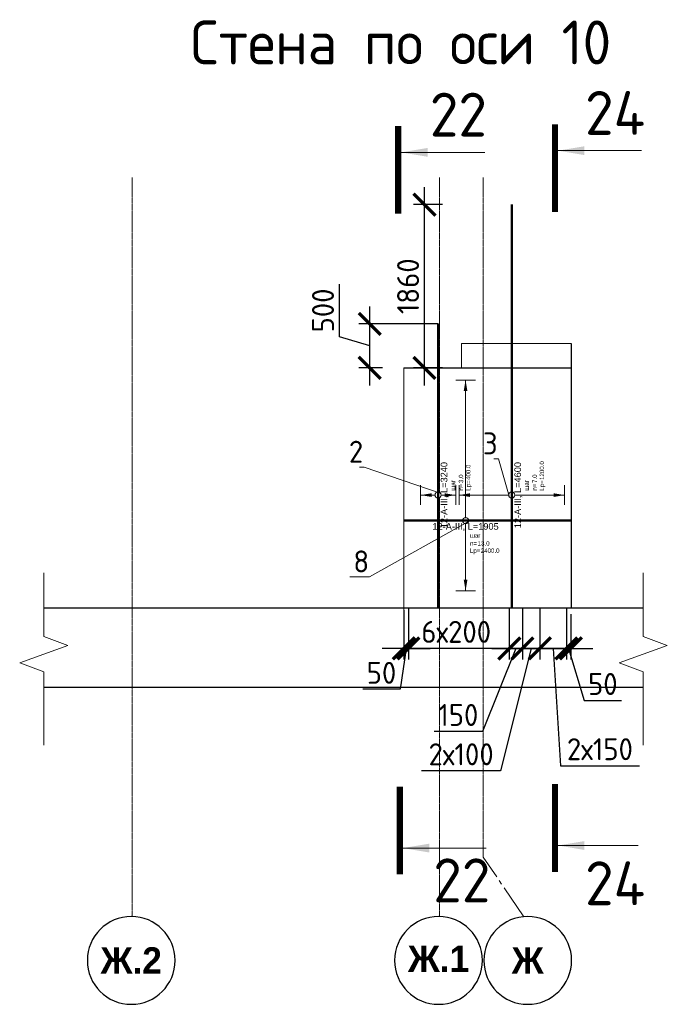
# Model space of a CAD drawing. Header units: millimetres. Extents: x 376598 to 1249954, y -318491 to -22134.
# Tile 175 of 256: x 641725 to 649101, y -135054 to -123835. Entities that reach past the tile are written whole.
import ezdxf
from ezdxf import colors
from ezdxf.entities.mleader import LeaderData, LeaderLine
from ezdxf.enums import TextEntityAlignment as Align
from ezdxf.math import Vec2, Vec3

# ---------------------------------------------------------------- set-up
doc = ezdxf.new("R2010")
doc.units = ezdxf.units.MM
doc.set_wipeout_variables(frame=1)
doc.linetypes.add('______5', pattern=[1100, 800, -100, 100, -100])
doc.linetypes.add('осевая', pattern=[50.8, 31.75, -6.35, 6.35, -6.35])
for name, color, linetype, lineweight in [('Standard', 7, 'Continuous', 25), ('АрмСтер', 2, 'Continuous', 50), ('Оси', 40, '______5', 18), ('подоснова', 151, 'Continuous', 5), ('РАЗМЕРЫ', 1, 'Continuous', 9), ('Узлы', 7, 'Continuous', 0)]:
    doc.layers.add(name, color=color, linetype=linetype, lineweight=lineweight)
doc.layers.add('АрмСтер_атрибуты', color=2, linetype='Continuous', lineweight=0, plot=False)
doc.styles.add('Century Gothic', font='GOTHIC.TTF')
doc.styles.add('GOST-2.304_Type-B', font='GOST_Common.ttf')
doc.styles.get("Standard").update_dxf_attribs({"font": 'arial.ttf'})
doc.styles.add('Аннотативный', font='arial.ttf')
doc.dimstyles.new('СПДС', dxfattribs={"dimscale": 100, "dimtxt": 2.5, "dimasz": 2.5, "dimexe": 1.25, "dimexo": 0, "dimtad": 1, "dimdec": 0, "dimtxsty": 'GOST-2.304_Type-B', "dimblk": 'ARCHTICK', "dimcen": 2.5, "dimdle": 2, "dimadec": 0, "dimazin": 2, "dimtfac": 0.75, "dimtdec": 0, "dimtmove": 1, "dimatfit": 3, "dimfxl": 1, "dimtolj": 1, "dimarcsym": 1})

# ---------------------------------------------------------------- blocks, each defined once
blk = doc.blocks.new('NSY101')
at = {"color": 0, "linetype": 'ByBlock', "lineweight": -2}
blk.add_circle((0, 0), 50, dxfattribs=at)
blk = doc.blocks.new('*U663')
at = {"layer": 'РАЗМЕРЫ'}
for p, q in [((112, 600), (-112, 600)), ((112, -600), (-112, -600))]:
    blk.add_line(p, q, dxfattribs=at)
at = {"layer": 'РАЗМЕРЫ', "ltscale": 15}
blk.add_line((0, -600), (0, 600), dxfattribs=at)
at = {"layer": 'РАЗМЕРЫ'}
for points in [[(0, 600), (21, 475), (-21, 475)], [(0, -600), (21, -475), (-21, -475)]]:
    blk.add_solid(points, dxfattribs=at)
at = {"layer": 'АрмСтер_атрибуты', "color": 215, "ltscale": 15, "style": 'Аннотативный'}
for s, p in [('шаг', (51, -194)), ('Lр=', (50, -368)), ('n=', (51, -285))]:
    blk.add_text(s, height=50, dxfattribs=at).set_placement(p)
at = {"layer": 'АрмСтер_атрибуты', "style": 'Аннотативный', "flags": 8}
blk.add_attdef('ПОЗ', (110, 30), '', height=75, dxfattribs=at)
at = {"layer": 'АрмСтер_атрибуты', "color": 215, "style": 'Аннотативный'}
for tag, p, flags in [('ШАГ', (191, -194), 10), ('КОЛ', (138, -285), 8), ('ШИРИНА', (173, -368), 8)]:
    blk.add_attdef(tag, p, '', height=50, dxfattribs=dict(at, flags=flags))
at = {"layer": 'АрмСтер_атрибуты', "flags": 9}
for tag, p in [('МАССА', (-2096, -410)), ('ОБОЗНАЧЕНИЕ', (-2096, -524))]:
    blk.add_attdef(tag, p, '', height=75, dxfattribs=at)
at = {"linetype": 'Continuous', "lineweight": 0}
blk.add_wipeout([(35, 0), (28, 21), (11, 33), (-11, 33), (-28, 21), (-35, 0), (-28, -21), (-11, -33), (11, -33), (28, -21)], dxfattribs=at)
at = {"color": 0, "linetype": 'ByBlock', "lineweight": -2, "ltscale": 100}
blk.add_line((-1290, 0), (3310, 0), dxfattribs=at)
at = {"layer": 'РАЗМЕРЫ'}
blk.add_circle((0, 0), 35, dxfattribs=at)
at = {"layer": 'АрмСтер_атрибуты', "style": 'Аннотативный', "flags": 8}
blk.add_attdef('НАИМЕНОВАНИЕ', text='', height=75, dxfattribs=at).set_placement((0, -29), align=Align.TOP_CENTER)
blk = doc.blocks.new('*U844')
at = {"layer": 'РАЗМЕРЫ'}
for p, q in [((112, 200), (-112, 200)), ((112, -200), (-112, -200))]:
    blk.add_line(p, q, dxfattribs=at)
at = {"layer": 'РАЗМЕРЫ', "ltscale": 15}
blk.add_line((0, -200), (0, 200), dxfattribs=at)
at = {"layer": 'РАЗМЕРЫ'}
for points in [[(0, 200), (21, 75), (-21, 75)], [(0, -200), (21, -75), (-21, -75)]]:
    blk.add_solid(points, dxfattribs=at)
at = {"layer": 'АрмСтер_атрибуты', "color": 215, "ltscale": 15, "style": 'Аннотативный'}
for s, p in [('шаг', (51, -194)), ('Lр=', (50, -368)), ('n=', (51, -285))]:
    blk.add_text(s, height=50, dxfattribs=at).set_placement(p)
at = {"layer": 'АрмСтер_атрибуты', "flags": 9}
for tag, p in [('МАССА', (-2096, 1590)), ('ОБОЗНАЧЕНИЕ', (-2096, 1476))]:
    blk.add_attdef(tag, p, '', height=75, dxfattribs=at)
at = {"layer": 'АрмСтер_атрибуты', "style": 'Аннотативный', "flags": 8}
blk.add_attdef('ПОЗ', (110, 30), '', height=75, dxfattribs=at)
at = {"layer": 'АрмСтер_атрибуты', "color": 215, "style": 'Аннотативный'}
for tag, p, flags in [('ШАГ', (191, -194), 10), ('КОЛ', (138, -285), 8), ('ШИРИНА', (173, -368), 8)]:
    blk.add_attdef(tag, p, '', height=50, dxfattribs=dict(at, flags=flags))
at = {"linetype": 'Continuous', "lineweight": 0}
blk.add_wipeout([(35, 0), (28, 21), (11, 33), (-11, 33), (-28, 21), (-35, 0), (-28, -21), (-11, -33), (11, -33), (28, -21)], dxfattribs=at)
at = {"color": 0, "linetype": 'ByBlock', "lineweight": -2, "ltscale": 100}
blk.add_line((-1290, 0), (1950, 0), dxfattribs=at)
at = {"layer": 'РАЗМЕРЫ'}
blk.add_circle((0, 0), 35, dxfattribs=at)
at = {"layer": 'АрмСтер_атрибуты', "style": 'Аннотативный', "flags": 8}
blk.add_attdef('НАИМЕНОВАНИЕ', text='', height=75, dxfattribs=at).set_placement((0, -29), align=Align.TOP_CENTER)
blk = doc.blocks.new('_None')
blk = doc.blocks.new('_ArchTick')
at = {"color": 0, "linetype": 'ByBlock', "const_width": 0.15}
blk.add_lwpolyline([(-0.5, -0.5), (0.5, 0.5)], dxfattribs=at)
blk = doc.blocks.new('*D842')
at = {"layer": 'DEFPOINTS', "color": 0, "lineweight": 0, "transparency": 16777216}
for p in [(645712, -127302), (646491, -127302), (645856, -127801)]:
    blk.add_point(p, dxfattribs=at)
at = {"layer": 'РАЗМЕРЫ', "color": 0, "lineweight": -2, "transparency": 16777216}
for p, q in [((645368, -127448), (645368, -126848)), ((645712, -128001), (645712, -127102)), ((646491, -127302), (645587, -127302)), ((645712, -127552), (645368, -127448)), ((645856, -127801), (645587, -127801))]:
    blk.add_line(p, q, dxfattribs=at)
at = {"layer": 'РАЗМЕРЫ', "color": 0, "lineweight": -2, "transparency": 16777216, "xscale": 250, "yscale": 250, "zscale": 250}
for p, rotation in [((645712, -127302), 90), ((645712, -127801), 270)]:
    blk.add_blockref('_ArchTick', p, dxfattribs=dict(at, rotation=rotation))
at = {"layer": 'РАЗМЕРЫ', "color": 0, "lineweight": 0, "transparency": 16777216, "insert": (645180, -127148), "char_height": 250, "attachment_point": 5, "rotation": 90, "style": 'GOST-2.304_Type-B'}
blk.add_mtext('\\A1;500', dxfattribs=at)
blk = doc.blocks.new('*D843')
at = {"layer": 'DEFPOINTS', "color": 0, "lineweight": 0, "transparency": 16777216}
for p in [(646336, -125942), (646540, -125942), (646540, -127802)]:
    blk.add_point(p, dxfattribs=at)
at = {"layer": 'РАЗМЕРЫ', "color": 0, "lineweight": -2, "transparency": 16777216}
for p, q in [((646336, -128002), (646336, -125742)), ((646540, -125942), (646211, -125942)), ((646540, -127802), (646211, -127802))]:
    blk.add_line(p, q, dxfattribs=at)
at = {"layer": 'РАЗМЕРЫ', "color": 0, "lineweight": -2, "transparency": 16777216, "xscale": 250, "yscale": 250, "zscale": 250}
for p, rotation in [((646336, -125942), 90), ((646336, -127802), 270)]:
    blk.add_blockref('_ArchTick', p, dxfattribs=dict(at, rotation=rotation))
at = {"layer": 'РАЗМЕРЫ', "color": 0, "lineweight": 0, "transparency": 16777216, "insert": (646149, -126872), "char_height": 250, "attachment_point": 5, "rotation": 90, "style": 'GOST-2.304_Type-B'}
blk.add_mtext('\\A1;1860', dxfattribs=at)
blk = doc.blocks.new('*U845')
at = {"layer": 'РАЗМЕРЫ'}
for p, q in [((112, 1600), (-112, 1600)), ((112, -800), (-112, -800))]:
    blk.add_line(p, q, dxfattribs=at)
at = {"layer": 'РАЗМЕРЫ', "ltscale": 15}
blk.add_line((0, -800), (0, 1600), dxfattribs=at)
at = {"layer": 'РАЗМЕРЫ'}
for points in [[(0, 1600), (21, 1475), (-21, 1475)], [(0, -800), (21, -675), (-21, -675)]]:
    blk.add_solid(points, dxfattribs=at)
at = {"layer": 'АрмСтер_атрибуты', "color": 215, "ltscale": 15, "style": 'Аннотативный'}
for s, p in [('шаг', (51, -194)), ('Lр=', (50, -368)), ('n=', (51, -285))]:
    blk.add_text(s, height=50, dxfattribs=at).set_placement(p)
at = {"layer": 'АрмСтер_атрибуты', "flags": 9}
for tag, p in [('МАССА', (7291, 4790)), ('ОБОЗНАЧЕНИЕ', (7291, 4676))]:
    blk.add_attdef(tag, p, '', height=75, dxfattribs=at)
at = {"layer": 'АрмСтер_атрибуты', "style": 'Аннотативный', "flags": 8}
blk.add_attdef('ПОЗ', (110, 30), '', height=75, dxfattribs=at)
at = {"layer": 'АрмСтер_атрибуты', "color": 215, "style": 'Аннотативный'}
for tag, p, flags in [('ШАГ', (191, -194), 10), ('КОЛ', (138, -285), 8), ('ШИРИНА', (173, -368), 8)]:
    blk.add_attdef(tag, p, '', height=50, dxfattribs=dict(at, flags=flags))
at = {"linetype": 'Continuous', "lineweight": 0}
blk.add_wipeout([(35, 0), (28, 21), (11, 33), (-11, 33), (-28, 21), (-35, 0), (-28, -21), (-11, -33), (11, -33), (28, -21)], dxfattribs=at)
at = {"color": 0, "linetype": 'ByBlock', "lineweight": -2, "ltscale": 100}
blk.add_line((-703, 0), (1202, 0), dxfattribs=at)
at = {"layer": 'РАЗМЕРЫ'}
blk.add_circle((0, 0), 35, dxfattribs=at)
at = {"layer": 'АрмСтер_атрибуты', "style": 'Аннотативный', "flags": 8}
blk.add_attdef('НАИМЕНОВАНИЕ', text='', height=75, dxfattribs=at).set_placement((0, -29), align=Align.TOP_CENTER)
blk = doc.blocks.new('*D846')
at = {"layer": 'DEFPOINTS', "color": 0, "lineweight": 0, "transparency": 16777216}
for p in [(646152, -130587), (647302, -130611), (646152, -130998)]:
    blk.add_point(p, dxfattribs=at)
at = {"layer": 'РАЗМЕРЫ', "color": 0, "lineweight": -2, "transparency": 16777216}
for p, q in [((646152, -130587), (646152, -131123)), ((647302, -130611), (647302, -131123)), ((647502, -130998), (645952, -130998))]:
    blk.add_line(p, q, dxfattribs=at)
at = {"layer": 'РАЗМЕРЫ', "color": 0, "lineweight": -2, "transparency": 16777216, "xscale": 250, "yscale": 250, "zscale": 250, "rotation": 180}
blk.add_blockref('_ArchTick', (646152, -130998), dxfattribs=at)
at = {"layer": 'РАЗМЕРЫ', "color": 0, "lineweight": -2, "transparency": 16777216, "xscale": 250, "yscale": 250, "zscale": 250}
blk.add_blockref('_ArchTick', (647302, -130998), dxfattribs=at)
at = {"layer": 'РАЗМЕРЫ', "color": 0, "lineweight": 0, "transparency": 16777216, "insert": (646697, -130810), "char_height": 250, "attachment_point": 5, "style": 'GOST-2.304_Type-B'}
blk.add_mtext('\\A1;6х200', dxfattribs=at)
blk = doc.blocks.new('*D847')
at = {"layer": 'DEFPOINTS', "color": 0, "lineweight": 0, "transparency": 16777216}
for p in [(647302, -130542, -360), (647451, -130544, -360), (647451, -130998)]:
    blk.add_point(p, dxfattribs=at)
at = {"layer": 'РАЗМЕРЫ', "color": 0, "lineweight": -2, "transparency": 16777216}
for p, q in [((647302, -130542), (647302, -131123)), ((647451, -130544), (647451, -131123)), ((647377, -130998), (646996, -131945)), ((647102, -130998), (647651, -130998)), ((646996, -131945), (646446, -131945))]:
    blk.add_line(p, q, dxfattribs=at)
at = {"layer": 'РАЗМЕРЫ', "color": 0, "lineweight": -2, "transparency": 16777216, "xscale": 250, "yscale": 250, "zscale": 250, "rotation": 180}
blk.add_blockref('_ArchTick', (647302, -130998), dxfattribs=at)
at = {"layer": 'РАЗМЕРЫ', "color": 0, "lineweight": -2, "transparency": 16777216, "xscale": 250, "yscale": 250, "zscale": 250}
blk.add_blockref('_ArchTick', (647451, -130998), dxfattribs=at)
at = {"layer": 'РАЗМЕРЫ', "color": 0, "lineweight": 0, "transparency": 16777216, "insert": (646721, -131757), "char_height": 250, "attachment_point": 5, "style": 'GOST-2.304_Type-B'}
blk.add_mtext('\\A1;150', dxfattribs=at)
blk = doc.blocks.new('*D848')
at = {"layer": 'DEFPOINTS', "color": 0, "lineweight": 0, "transparency": 16777216}
for p in [(647651, -130544, -360), (647952, -130542), (647952, -130998)]:
    blk.add_point(p, dxfattribs=at)
at = {"layer": 'РАЗМЕРЫ', "color": 0, "lineweight": -2, "transparency": 16777216}
for p, q in [((647651, -130544), (647651, -131123)), ((647952, -130542), (647952, -131123)), ((647451, -130998), (648152, -130998)), ((647802, -130998), (647884, -132335)), ((647884, -132335), (648784, -132335))]:
    blk.add_line(p, q, dxfattribs=at)
at = {"layer": 'РАЗМЕРЫ', "color": 0, "lineweight": -2, "transparency": 16777216, "xscale": 250, "yscale": 250, "zscale": 250, "rotation": 180}
blk.add_blockref('_ArchTick', (647651, -130998), dxfattribs=at)
at = {"layer": 'РАЗМЕРЫ', "color": 0, "lineweight": -2, "transparency": 16777216, "xscale": 250, "yscale": 250, "zscale": 250}
blk.add_blockref('_ArchTick', (647952, -130998), dxfattribs=at)
at = {"layer": 'РАЗМЕРЫ', "color": 0, "lineweight": 0, "transparency": 16777216, "insert": (648334, -132147), "char_height": 250, "attachment_point": 5, "style": 'GOST-2.304_Type-B'}
blk.add_mtext('\\A1;2х150', dxfattribs=at)
blk = doc.blocks.new('*D849')
at = {"layer": 'DEFPOINTS', "color": 0, "lineweight": 0, "transparency": 16777216}
for p in [(647451, -130573), (647651, -130544, -360), (647451, -130998)]:
    blk.add_point(p, dxfattribs=at)
at = {"layer": 'РАЗМЕРЫ', "color": 0, "lineweight": -2, "transparency": 16777216}
for p, q in [((647451, -130573), (647451, -131123)), ((647651, -130544), (647651, -131123)), ((647551, -130998), (647203, -132392)), ((647851, -130998), (647251, -130998)), ((647203, -132392), (646303, -132392))]:
    blk.add_line(p, q, dxfattribs=at)
at = {"layer": 'РАЗМЕРЫ', "color": 0, "lineweight": -2, "transparency": 16777216, "xscale": 250, "yscale": 250, "zscale": 250, "rotation": 180}
blk.add_blockref('_ArchTick', (647451, -130998), dxfattribs=at)
at = {"layer": 'РАЗМЕРЫ', "color": 0, "lineweight": -2, "transparency": 16777216, "xscale": 250, "yscale": 250, "zscale": 250}
blk.add_blockref('_ArchTick', (647651, -130998), dxfattribs=at)
at = {"layer": 'РАЗМЕРЫ', "color": 0, "lineweight": 0, "transparency": 16777216, "insert": (646753, -132205), "char_height": 250, "attachment_point": 5, "style": 'GOST-2.304_Type-B'}
blk.add_mtext('\\A1;2х100', dxfattribs=at)
blk = doc.blocks.new('*D850')
at = {"layer": 'DEFPOINTS', "color": 0, "lineweight": 0, "transparency": 16777216}
for p in [(646102, -130561), (646152, -130542, -360), (646152, -130998)]:
    blk.add_point(p, dxfattribs=at)
at = {"layer": 'РАЗМЕРЫ', "color": 0, "lineweight": -2, "transparency": 16777216}
for p, q in [((646102, -130561), (646102, -131123)), ((646152, -130542), (646152, -131123)), ((646102, -130998), (645852, -130998)), ((646127, -130998), (646059, -131464)), ((646102, -130998), (646152, -130998)), ((646102, -130998), (646152, -130998)), ((646152, -130998), (646402, -130998)), ((646059, -131464), (645634, -131464))]:
    blk.add_line(p, q, dxfattribs=at)
at = {"layer": 'РАЗМЕРЫ', "color": 0, "lineweight": -2, "transparency": 16777216, "xscale": 250, "yscale": 250, "zscale": 250}
blk.add_blockref('_ArchTick', (646102, -130998), dxfattribs=at)
at = {"layer": 'РАЗМЕРЫ', "color": 0, "lineweight": -2, "transparency": 16777216, "xscale": 250, "yscale": 250, "zscale": 250, "rotation": 180}
blk.add_blockref('_ArchTick', (646152, -130998), dxfattribs=at)
at = {"layer": 'РАЗМЕРЫ', "color": 0, "lineweight": 0, "transparency": 16777216, "insert": (645846, -131277), "char_height": 250, "attachment_point": 5, "style": 'GOST-2.304_Type-B'}
blk.add_mtext('\\A1;50', dxfattribs=at)
blk = doc.blocks.new('*D851')
at = {"layer": 'DEFPOINTS', "color": 0, "lineweight": 0, "transparency": 16777216}
for p in [(647952, -130610), (648002, -130610), (648002, -130998)]:
    blk.add_point(p, dxfattribs=at)
at = {"layer": 'РАЗМЕРЫ', "color": 0, "lineweight": -2, "transparency": 16777216}
for p, q in [((647952, -130610), (647952, -131123)), ((648002, -130610), (648002, -131123)), ((647952, -130998), (647702, -130998)), ((647952, -130998), (648002, -130998)), ((647952, -130998), (648002, -130998)), ((647977, -130998), (648155, -131591)), ((648002, -130998), (648252, -130998)), ((648155, -131591), (648580, -131591))]:
    blk.add_line(p, q, dxfattribs=at)
at = {"layer": 'РАЗМЕРЫ', "color": 0, "lineweight": -2, "transparency": 16777216, "xscale": 250, "yscale": 250, "zscale": 250}
blk.add_blockref('_ArchTick', (647952, -130998), dxfattribs=at)
at = {"layer": 'РАЗМЕРЫ', "color": 0, "lineweight": -2, "transparency": 16777216, "xscale": 250, "yscale": 250, "zscale": 250, "rotation": 180}
blk.add_blockref('_ArchTick', (648002, -130998), dxfattribs=at)
at = {"layer": 'РАЗМЕРЫ', "color": 0, "lineweight": 0, "transparency": 16777216, "insert": (648367, -131404), "char_height": 250, "attachment_point": 5, "style": 'GOST-2.304_Type-B'}
blk.add_mtext('\\A1;50', dxfattribs=at)

msp = doc.modelspace()

# ---------------------------------------------------------------- linework, layer by layer
at = {"color": 7, "linetype": 'Continuous', "lineweight": 25, "transparency": 33554687}
for p, q in [((648826.7, -130541.8), (642000.1, -130541.8)), ((642000.1, -131441.8), (648826.7, -131441.8))]:
    msp.add_line(p, q, dxfattribs=at)
at = {"layer": 'Standard', "color": 7, "linetype": 'Continuous', "lineweight": 25, "transparency": 33554687}
for p, q in [((648006.1, -127525.3), (648006.1, -130541.8)), ((646101.6, -127801.8), (648006.1, -127801.8))]:
    msp.add_line(p, q, dxfattribs=at)
at = {"layer": 'Оси', "color": 16, "linetype": 'осевая', "lineweight": 0, "ltscale": 0.5, "transparency": 33554687}
for p, q in [((643006.1, -125633), (643006.1, -134053.7)), ((646506.1, -125633), (646506.1, -134053.7)), ((647006.1, -125633), (647006.1, -133377.2))]:
    msp.add_line(p, q, dxfattribs=at)
at = {"layer": 'Оси', "color": 16, "linetype": '______5', "lineweight": 0, "ltscale": 0.5, "transparency": 33554687}
msp.add_line((647467.9, -134055.5), (647006.1, -133377.2), dxfattribs=at)
at = {"layer": 'РАЗМЕРЫ', "color": 7, "linetype": 'Continuous', "lineweight": 15}
for points in [[(642000.1, -130136.3), (642000.1, -130863.8), (642274.9, -130963.8), (641725.4, -131163.8), (642000.1, -131263.8), (642000.1, -132100.2)], [(648826.7, -130136.3), (648826.7, -130863.8), (649101.5, -130963.8), (648552, -131163.8), (648826.7, -131263.8), (648826.7, -132100.2)]]:
    msp.add_lwpolyline(points, dxfattribs=at)
at = {"layer": 'Узлы', "color": 1, "linetype": 'Continuous', "lineweight": 0}
for p, q in [((646071.7, -125346.5, 200), (647021.7, -125346.5, 200)), ((647856.5, -125327.1), (648806.5, -125327.1)), ((646089.8, -133273.4, 400), (647039.8, -133273.4, 400)), ((647821.5, -133244.3), (648771.5, -133244.3))]:
    msp.add_line(p, q, dxfattribs=at)
at = {"layer": 'Узлы', "color": 1, "linetype": 'Continuous', "lineweight": 0, "const_width": 70}
for points, elevation in [([(646036.7, -125046.5), (646036.7, -126046.5)], 200), ([(646054.8, -133573.4), (646054.8, -132573.4)], 400)]:
    msp.add_lwpolyline(points, dxfattribs=dict(at, elevation=elevation))
msp.add_lwpolyline([(647821.5, -133544.3), (647821.5, -132544.3)], dxfattribs=at)
at = {"layer": 'Узлы', "color": 1, "linetype": 'Continuous', "lineweight": 0}
for points in [[(646071.7, -125346.5, 200), (646372.1, -125396.8, 200), (646372.1, -125296.2, 200)], [(647856.5, -125327.1), (648157, -125377.4), (648157, -125276.8)], [(646089.8, -133273.4, 400), (646390.3, -133323.7, 400), (646390.3, -133223.1, 400)], [(647856.5, -133244.3), (648157, -133294.6), (648157, -133194.1)]]:
    msp.add_solid(points, dxfattribs=at)

# ---------------------------------------------------------------- block references
at = {"layer": 'Оси', "color": 16, "linetype": 'Continuous', "lineweight": 25, "transparency": 33554687, "xscale": -9.999999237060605, "yscale": 9.999999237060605, "zscale": 9.999999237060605, "rotation": 90}
for p in [(642996, -134553.6), (646496, -134553.6), (647511.3, -134553.6)]:
    msp.add_blockref('NSY101', p, dxfattribs=at)

# ---------------------------------------------------------------- texts
at = {"layer": 'Оси', "color": 16, "linetype": 'Continuous', "lineweight": 25, "transparency": 33554687, "char_height": 300, "attachment_point": 5, "style": 'Century Gothic'}
for s, insert, width in [('\\A1;{\\fCentury Gothic|i0|b1;\\H300.000000;\\W1.000000;\\C16;Ж.2}\\P', (642996, -134553.6), 890), ('\\A1;{\\fCentury Gothic|i0|b1;\\H300.000000;\\W1.000000;\\C16;Ж.1}\\P', (646496, -134535.1), 890), ('\\A1;{\\fCentury Gothic|i0|b1;\\H300.000000;\\W1.000000;\\C16;Ж}\\P', (647511.3, -134553.6), 540)]:
    msp.add_mtext(s, dxfattribs=dict(at, insert=insert, width=width))
at = {"layer": 'Узлы', "color": 80, "linetype": 'Continuous', "lineweight": 0, "style": 'GOST-2.304_Type-B'}
msp.add_text('Стена по оси 10', height=500, dxfattribs=at).set_placement((643672.4, -124343.8))
at = {"layer": 'Узлы', "color": 1, "linetype": 'Continuous', "lineweight": 0, "char_height": 500, "attachment_point": 5, "style": 'GOST-2.304_Type-B'}
for s, insert in [('24', (648506.5, -124897.1)), ('22', (646721.7, -124916.5, 200)), ('22', (646760.5, -133641, 400)), ('24', (648506.5, -133674.3))]:
    msp.add_mtext_dynamic_manual_height_columns(s, width=723.88, gutter_width=25, heights=[0], dxfattribs=dict(at, insert=insert))

# ---------------------------------------------------------------- dimensions: what is measured, and where the dimension line sits
at = {"layer": 'РАЗМЕРЫ', "color": 4, "lineweight": 0}
dim = msp.add_linear_dim(base=(648001.6, -130997.6), p1=(647951.6, -130609.9), p2=(648001.6, -130609.9), dimstyle='СПДС', dxfattribs=at)
dim.commit()
dim.dimension.update_dxf_attribs({"geometry": '*D851', "text_midpoint": (648217.2, -131403.9)})

# ---------------------------------------------------------------- next in the draw order: block references
at = {"layer": 'АрмСтер', "ltscale": 15}
ref = msp.add_blockref('*U663', (647330.5, -129251.8), dxfattribs=dict(at, rotation=90))
ref.add_attrib('НАИМЕНОВАНИЕ', '12-A-III, L=4600', dxfattribs={"layer": 'АрмСтер_атрибуты', "height": 75, "rotation": 90, "style": 'Аннотативный', "flags": 8}).set_placement((647359.9, -129251.8), align=Align.TOP_CENTER)
ref.add_attrib('КОЛ', '7.0', (647615.7, -129113.8), dxfattribs={"layer": 'АрмСтер_атрибуты', "color": 215, "height": 50, "rotation": 90, "style": 'Аннотативный', "flags": 8})
ref.add_attrib('ШИРИНА', '1200.0', (647698.3, -129078.9), dxfattribs={"layer": 'АрмСтер_атрибуты', "color": 215, "height": 50, "rotation": 90, "style": 'Аннотативный', "flags": 8})

# ---------------------------------------------------------------- next in the draw order: linework, layer by layer
at = {"layer": 'Узлы', "color": 1, "linetype": 'Continuous', "lineweight": 0, "const_width": 70}
msp.add_lwpolyline([(647821.5, -125027.1), (647821.5, -126027.1)], dxfattribs=at)

# ---------------------------------------------------------------- next in the draw order: block references
at = {"layer": 'АрмСтер', "ltscale": 15}
ref = msp.add_blockref('*U844', (646491.4, -129251.8), dxfattribs=dict(at, rotation=90))
ref.add_attrib('НАИМЕНОВАНИЕ', '12-A-III, L=3240', dxfattribs={"layer": 'АрмСтер_атрибуты', "height": 75, "rotation": 90, "style": 'Аннотативный', "flags": 8}).set_placement((646520.8, -129251.8), align=Align.TOP_CENTER)
ref.add_attrib('КОЛ', '3.0', (646776.5, -129113.8), dxfattribs={"layer": 'АрмСтер_атрибуты', "color": 215, "height": 50, "rotation": 90, "style": 'Аннотативный', "flags": 8})
ref.add_attrib('ШИРИНА', '400.0', (646859.2, -129078.9), dxfattribs={"layer": 'АрмСтер_атрибуты', "color": 215, "height": 50, "rotation": 90, "style": 'Аннотативный', "flags": 8})

# ---------------------------------------------------------------- next in the draw order: dimensions: what is measured, and where the dimension line sits
at = {"layer": 'РАЗМЕРЫ', "color": 1, "lineweight": 0}
dim = msp.add_linear_dim(base=(647951.6, -130997.6), p1=(647651.5, -130544.3, -360), p2=(647951.6, -130541.6), text='2х150', dimstyle='СПДС', dxfattribs=at)
dim.commit()
dim.dimension.update_dxf_attribs({"geometry": '*D848', "text_midpoint": (647946.8, -132335), "dimtype": 160})

# ---------------------------------------------------------------- next in the draw order: leaders
at = {"layer": 'подоснова'}
ml = msp.add_multileader_mtext('Standard', dxfattribs=at)
ml.set_content('3', color=256, style='GOST-2.304_Type-B')
ml.set_leader_properties(color=256, linetype='ByLayer', lineweight=15)
ml.set_arrow_properties(name='NONE')
ml.build(insert=Vec2(0, 0))
ml.multileader.update_dxf_attribs({"text_left_attachment_type": 6, "text_right_attachment_type": 6, "dogleg_length": 10, "arrow_head_size": 18})
ctx = ml.context
ctx.base_point, ctx.char_height, ctx.arrow_head_size, ctx.landing_gap_size, ctx.plane_origin = Vec3(647002.6, -128837.4), 250, 18, 20, Vec3(646627.6, -128209.9)
ctx.left_attachment, ctx.right_attachment, ctx.text_align_type = 6, 6, 1
notes = []
notes.append((ctx, [(1, (1, 1, 0), (647177.6, -128837.4), (-1, 0), 10, [(0, [(647298.9, -129264.9)], 0, [])])]))
ctx.mtext.insert, ctx.mtext.width, ctx.mtext.alignment, ctx.mtext.flow_direction = Vec3(647085.1, -128537.4), 22.898, 2, 5
for ctx, leaders in notes:
    for number, flags, end, landing, length, lines in leaders:
        leader = LeaderData()
        leader.index, (leader.has_last_leader_line, leader.has_dogleg_vector, leader.attachment_direction) = number, flags
        leader.last_leader_point, leader.dogleg_vector, leader.dogleg_length = Vec3(end), Vec3(landing), length
        for number, points, colour, breaks in lines:
            line = LeaderLine()
            line.index, line.vertices, line.color, line.breaks = number, Vec3.list(points), colors.encode_raw_color(colour), breaks
            leader.lines.append(line)
        ctx.leaders.append(leader)

# ---------------------------------------------------------------- next in the draw order: linework, layer by layer
at = {"layer": 'РАЗМЕРЫ', "color": 4}
for points in [[(646756.1, -127801.8), (646756.1, -127525.3), (648006.1, -127525.3), (648006.1, -127801.8)], [(646756.1, -127801.8), (648006.1, -127801.8)]]:
    msp.add_lwpolyline(points, dxfattribs=at)

# ---------------------------------------------------------------- next in the draw order: dimensions: what is measured, and where the dimension line sits
at = {"layer": 'РАЗМЕРЫ', "color": 1, "lineweight": 0}
for base, p1, p2, picture, middle in [((646336.2, -125941.7, 360), (646539.6, -127801.8, 360), (646539.6, -125941.7, 360), '*D843', (646148.7, -126871.8, 360)), ((645711.7, -127301.8), (645856.1, -127801.4), (646491.4, -127301.8), '*D842', (645180.5, -127386))]:
    dim = msp.add_linear_dim(base=base, p1=p1, p2=p2, angle=90, dimstyle='СПДС', dxfattribs=at)
    dim.commit()
    dim.dimension.update_dxf_attribs({"geometry": picture, "text_midpoint": middle})
for base, p1, p2, picture, middle in [((646151.6, -130997.6), (646101.6, -130560.5), (646151.6, -130541.8, -360), '*D850', (645996.3, -131464.1)), ((647451.5, -130997.6), (647301.6, -130541.7, -360), (647451.5, -130544.3, -360), '*D847', (646933.6, -131944.9))]:
    dim = msp.add_linear_dim(base=base, p1=p1, p2=p2, dimstyle='СПДС', dxfattribs=at)
    dim.commit()
    dim.dimension.update_dxf_attribs({"geometry": picture, "text_midpoint": middle, "dimtype": 160})
dim = msp.add_linear_dim(base=(647451.5, -130997.6), p1=(647651.5, -130544.3, -360), p2=(647451.5, -130573.1), text='2х100', dimstyle='СПДС', dxfattribs=at)
dim.commit()
dim.dimension.update_dxf_attribs({"geometry": '*D849', "text_midpoint": (647140.7, -132392.5), "dimtype": 160})
at = {"layer": 'РАЗМЕРЫ', "lineweight": 0}
dim = msp.add_linear_dim(base=(646151.6, -130997.6), p1=(647301.6, -130611.5), p2=(646151.6, -130586.9), text='6х200', dimstyle='СПДС', dxfattribs=at)
dim.commit()
dim.dimension.update_dxf_attribs({"geometry": '*D846', "text_midpoint": (646697.2, -130997.6), "dimtype": 160})

# ---------------------------------------------------------------- next in the draw order: leaders
at = {"layer": 'подоснова'}
ml = msp.add_multileader_mtext('Standard', dxfattribs=at)
ml.set_content('2', color=256, style='GOST-2.304_Type-B')
ml.set_leader_properties(color=256, linetype='ByLayer', lineweight=15)
ml.set_arrow_properties(name='NONE')
ml.build(insert=Vec2(0, 0))
ml.multileader.update_dxf_attribs({"text_left_attachment_type": 6, "text_right_attachment_type": 6, "dogleg_length": 10, "arrow_head_size": 18})
ctx = ml.context
ctx.base_point, ctx.char_height, ctx.arrow_head_size, ctx.landing_gap_size, ctx.plane_origin = Vec3(645473.9, -128932.4), 250, 18, 20, Vec3(646721.1, -128257.9)
ctx.left_attachment, ctx.right_attachment, ctx.text_align_type = 6, 6, 1
notes = []
notes.append((ctx, [(1, (1, 1, 0), (645648.9, -128932.4), (-1, 0), 10, [(0, [(646524.7, -129232.3)], 0, [])])]))
ctx.mtext.insert, ctx.mtext.width, ctx.mtext.alignment, ctx.mtext.flow_direction = Vec3(645556.4, -128632.4), 22.898, 2, 5
for ctx, leaders in notes:
    for number, flags, end, landing, length, lines in leaders:
        leader = LeaderData()
        leader.index, (leader.has_last_leader_line, leader.has_dogleg_vector, leader.attachment_direction) = number, flags
        leader.last_leader_point, leader.dogleg_vector, leader.dogleg_length = Vec3(end), Vec3(landing), length
        for number, points, colour, breaks in lines:
            line = LeaderLine()
            line.index, line.vertices, line.color, line.breaks = number, Vec3.list(points), colors.encode_raw_color(colour), breaks
            leader.lines.append(line)
        ctx.leaders.append(leader)

# ---------------------------------------------------------------- next in the draw order: block references
at = {"layer": 'АрмСтер', "ltscale": 15}
ref = msp.add_blockref('*U845', (646803.7, -129541.8, -720), dxfattribs=at)
ref.add_attrib('НАИМЕНОВАНИЕ', '12-A-III, L=1905', dxfattribs={"layer": 'АрмСтер_атрибуты', "height": 75, "style": 'Аннотативный', "flags": 8}).set_placement((646803.7, -129571.2, -720), align=Align.TOP_CENTER)
ref.add_attrib('КОЛ', '13.0', (646941.7, -129827, -720), dxfattribs={"layer": 'АрмСтер_атрибуты', "color": 215, "height": 50, "style": 'Аннотативный', "flags": 8})
ref.add_attrib('ШИРИНА', '2400.0', (646976.6, -129909.6, -720), dxfattribs={"layer": 'АрмСтер_атрибуты', "color": 215, "height": 50, "style": 'Аннотативный', "flags": 8})

# ---------------------------------------------------------------- next in the draw order: linework, layer by layer
at = {"layer": 'РАЗМЕРЫ', "color": 4}
msp.add_line((646101.6, -130560.5), (646101.6, -127801.7), dxfattribs=at)

# ---------------------------------------------------------------- next in the draw order: leaders
at = {"layer": 'подоснова'}
ml = msp.add_multileader_mtext('Standard', dxfattribs=at)
ml.set_content('8', color=256, style='GOST-2.304_Type-B')
ml.set_leader_properties(color=256, linetype='ByLayer', lineweight=15)
ml.set_arrow_properties(name='NONE')
ml.build(insert=Vec2(0, 0))
ml.multileader.update_dxf_attribs({"text_left_attachment_type": 6, "text_right_attachment_type": 6, "dogleg_length": 10, "arrow_head_size": 18})
ctx = ml.context
ctx.base_point, ctx.char_height, ctx.arrow_head_size, ctx.landing_gap_size, ctx.plane_origin = Vec3(645533.3, -130182.5), 250, 18, 20, Vec3(645304.6, -127788.9)
ctx.left_attachment, ctx.right_attachment, ctx.text_align_type = 6, 6, 1
notes = []
notes.append((ctx, [(1, (1, 1, 0), (645708.3, -130182.5), (-1, 0), 10, [(0, [(646835.3, -129552.1)], 0, [])])]))
ctx.mtext.insert, ctx.mtext.alignment, ctx.mtext.flow_direction = Vec3(645615.8, -129882.5), 2, 5
for ctx, leaders in notes:
    for number, flags, end, landing, length, lines in leaders:
        leader = LeaderData()
        leader.index, (leader.has_last_leader_line, leader.has_dogleg_vector, leader.attachment_direction) = number, flags
        leader.last_leader_point, leader.dogleg_vector, leader.dogleg_length = Vec3(end), Vec3(landing), length
        for number, points, colour, breaks in lines:
            line = LeaderLine()
            line.index, line.vertices, line.color, line.breaks = number, Vec3.list(points), colors.encode_raw_color(colour), breaks
            leader.lines.append(line)
        ctx.leaders.append(leader)

doc.saveas('drawing.dxf')
